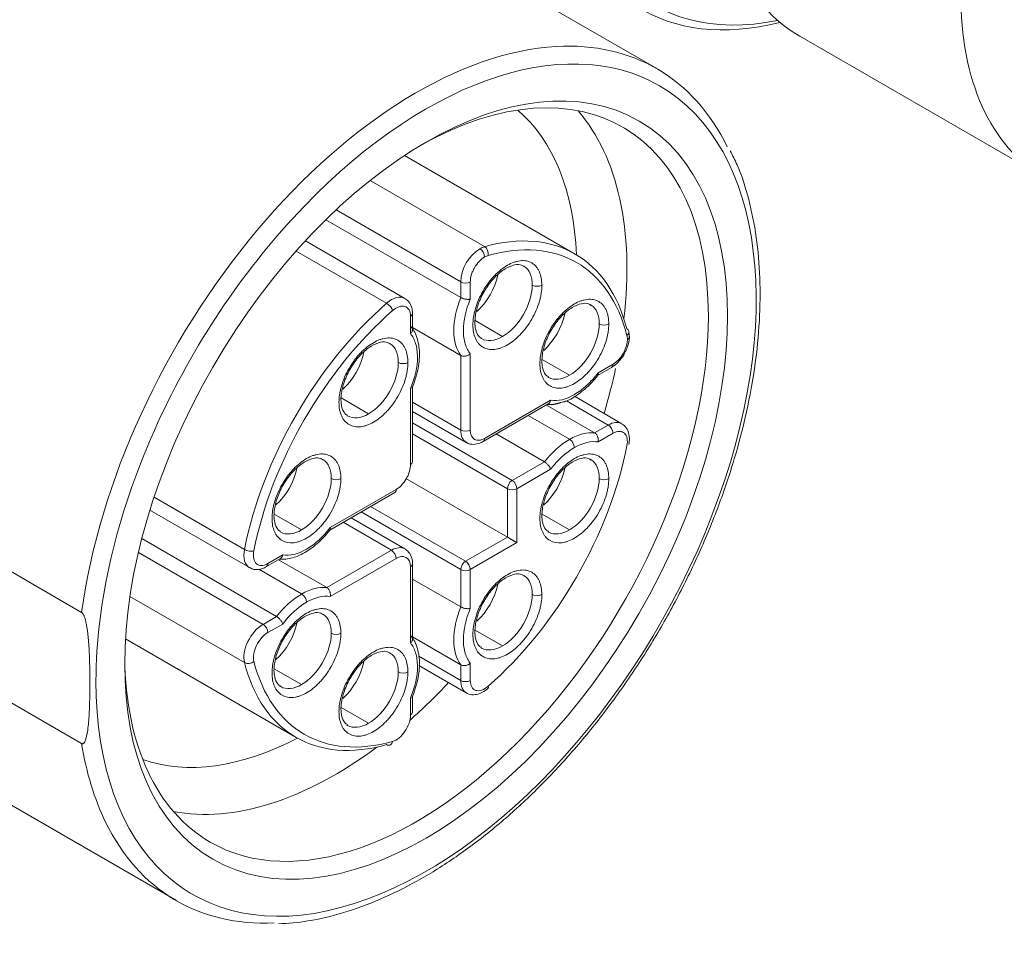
# Model space of a CAD drawing. Header units: millimetres. Extents: x 0 to 837, y 0 to 589.
# Tile 11 of 166: x 148 to 163, y 25 to 39. Entities that reach past the tile are written whole.
import ezdxf

# ---------------------------------------------------------------- set-up
doc = ezdxf.new("R2010")
doc.units = ezdxf.units.MM
doc.layers.add('1', color=7, linetype='Continuous', true_color=0xffffff)

msp = doc.modelspace()

# ---------------------------------------------------------------- linework, layer by layer
at = {"layer": '1', "color": 27, "linetype": 'Continuous', "lineweight": 18}
for p, q in [((157.445, 37.901), (148.03, 43.337)), ((159.559, 38.379), (163.165, 36.297)), ((148.945, 29.864), (139.484, 35.326)), ((139.484, 33.387), (148.945, 27.925)), ((140.93, 31.039), (150.345, 25.604))]:
    msp.add_line(p, q, dxfattribs=at)
at = {"layer": '1', "color": 163, "linetype": 'Continuous', "lineweight": 18}
for p, q in [((156.24, 35.161), (153.717, 36.618)), ((154.549, 34.518), (152.556, 35.668)), ((153.723, 34.504), (152.252, 35.354)), ((153.835, 34.041), (153.835, 34.28)), ((153.835, 34.073), (154.549, 33.662)), ((156.572, 33.366), (156.779, 33.486)), ((153.835, 32.089), (153.835, 33.199)), ((156.929, 32.653), (156.228, 33.058)), ((154.881, 32.39), (155.843, 32.945)), ((156.528, 32.517), (155.815, 32.929)), ((153.835, 32.835), (154.631, 32.376)), ((155.073, 32.501), (155.787, 32.089)), ((153.738, 31.843), (155.238, 30.977)), ((152.612, 31.08), (153.573, 31.635)), ((149.954, 31.375), (151.426, 30.525)), ((153.723, 30.803), (152.927, 31.262)), ((149.834, 30.954), (151.827, 29.803)), ((151.676, 30.54), (151.883, 30.659)), ((152.568, 30.231), (151.855, 30.643)), ((153.835, 29.469), (153.835, 30.579)), ((154.549, 29.945), (153.835, 30.357)), ((149.592, 29.473), (152.115, 28.017)), ((153.835, 29.501), (154.549, 29.089)), ((153.931, 29.079), (154.631, 28.674)), ((153.835, 28.388), (153.835, 28.627))]:
    msp.add_line(p, q, dxfattribs=at)
at = {"layer": '1', "color": 163, "linetype": 'Continuous', "lineweight": 13}
for p, q in [((153.208, 36.247), (154.902, 35.27)), ((152.707, 35.813), (154.549, 34.75)), ((153.453, 34.433), (152.117, 35.205)), ((154.549, 34.75), (154.549, 34.518)), ((154.69, 34.75), (154.69, 34.494)), ((153.806, 33.984), (153.806, 34.239)), ((154.76, 34.176), (155.167, 33.941)), ((154.549, 33.662), (154.549, 32.559)), ((154.69, 33.685), (154.69, 32.559)), ((155.75, 33.604), (156.157, 33.369)), ((156.579, 33.404), (156.8, 33.532)), ((153.806, 32.048), (153.806, 33.174)), ((152.78, 33.033), (153.187, 32.797)), ((154.549, 32.559), (153.835, 32.97)), ((154.902, 32.436), (155.877, 32.999)), ((156.11, 32.991), (156.729, 32.633)), ((155.547, 32.774), (156.157, 32.422)), ((155.309, 31.814), (153.835, 32.664)), ((156.729, 32.633), (156.528, 32.517)), ((153.835, 32.501), (155.238, 31.691)), ((156.8, 32.511), (156.579, 32.383)), ((155.787, 32.089), (155.309, 31.814)), ((155.877, 31.979), (155.379, 31.691)), ((152.619, 31.118), (153.594, 31.681)), ((155.238, 31.691), (155.238, 30.977)), ((155.379, 31.691), (155.379, 30.895)), ((150.016, 31.566), (151.352, 30.794)), ((151.79, 31.318), (152.197, 31.083)), ((153.075, 31.348), (154.549, 30.497)), ((154.619, 30.619), (153.217, 31.429)), ((155.75, 31.318), (156.157, 31.083)), ((152.81, 31.195), (153.523, 30.783)), ((155.238, 30.977), (154.619, 30.619)), ((155.379, 30.895), (154.69, 30.497)), ((151.626, 29.687), (149.784, 30.751)), ((151.697, 30.585), (151.918, 30.713)), ((153.523, 30.783), (152.568, 30.231)), ((153.594, 30.66), (152.619, 30.097)), ((151.565, 30.501), (152.197, 30.136)), ((153.806, 29.412), (153.806, 30.538)), ((154.549, 30.497), (154.549, 29.945)), ((154.69, 30.497), (154.69, 29.922)), ((151.352, 29.121), (149.659, 30.099)), ((151.827, 29.803), (151.626, 29.687)), ((151.918, 29.692), (151.697, 29.565)), ((154.76, 29.603), (155.167, 29.368)), ((154.549, 28.857), (153.928, 29.216)), ((154.69, 29.112), (154.69, 28.857)), ((151.79, 29.032), (152.197, 28.797)), ((154.549, 29.089), (154.549, 28.857)), ((153.806, 28.347), (153.806, 28.602)), ((152.78, 28.46), (153.187, 28.225))]:
    msp.add_line(p, q, dxfattribs=at)
at = {"layer": '1', "color": 27, "linetype": 'Continuous', "lineweight": 13}
for centre, major_axis, ratio, start_param, end_param in [((160.753, 44.528), (3.385, 5.667), 0.567188, 2.364225, 3.620764), ((154.036, 31.671), (3.45, 5.976), 0.57735, 0, 1.202445), ((153.895, 31.752), (-3.55, -6.149), 0.57735, 3.502594, 5.329753), ((154.036, 31.671), (3.45, 5.976), 0.57735, 2.356194, 6.283185), ((154.036, 31.671), (3.45, 5.976), 0.57735, 1.752223, 2.356194), ((153.895, 31.752), (-3.55, -6.149), 0.57735, 5.665821, 5.912348)]:
    msp.add_ellipse(centre, major_axis=major_axis, ratio=ratio, start_param=start_param, end_param=end_param, dxfattribs=at)
at = {"layer": '1', "color": 27, "linetype": 'Continuous', "lineweight": 18}
for centre, major_axis, ratio, start_param, end_param in [((162.521, 43.51), (2.962, 5.131), 0.57735, 2.356194, 3.141593), ((160.647, 44.592), (3.46, 5.796), 0.567415, 2.598084, 3.659218), ((166.127, 41.428), (-2.962, -5.131), 0.57735, 5.497787, 6.283185), ((153.895, 31.752), (-3.55, -6.149), 0.57735, 2.771378, 3.502594), ((153.895, 31.752), (-3.05, -5.283), 0.57735, 2.356194, 3.910792), ((152.321, 32.661), (2.788, 4.828), 0.57735, 5.545304, 6.175488), ((152.692, 32.446), (-3.05, -5.283), 0.57735, 2.213056, 2.943181), ((154.036, 31.671), (3.45, 5.976), 0.57735, 1.202445, 1.752223), ((153.895, 31.752), (-3.05, -5.283), 0.57735, 0, 2.356194), ((152.692, 32.446), (-3.05, -5.283), 0.57735, 1.957016, 2.076985), ((153.895, 31.752), (-3.05, -5.283), 0.57735, 5.513986, 6.283185), ((152.692, 32.446), (-3.05, -5.283), 0.57735, 1.043794, 1.184675), ((152.321, 32.661), (2.788, 4.828), 0.57735, 3.24929, 3.879474), ((152.692, 32.446), (-3.05, -5.283), 0.57735, 0.198411, 0.928635), ((153.895, 31.752), (-3.55, -6.149), 0.57735, 5.912348, 6.635573)]:
    msp.add_ellipse(centre, major_axis=major_axis, ratio=ratio, start_param=start_param, end_param=end_param, dxfattribs=at)
msp.add_ellipse((154.036, 31.671), major_axis=(-3.15, -5.456), ratio=0.57735, dxfattribs=at)
at = {"layer": '1', "color": 163, "linetype": 'Continuous', "lineweight": 18}
for centre, major_axis, ratio, start_param, end_param in [((154.177, 31.589), (-2.062, -3.572), 0.57735, 2.607142, 3.676043), ((155.167, 34.447), (-0.31, -0.537), 0.57735, 3.106471, 3.141593), ((154.672, 34.733), (0.31, 0.537), 0.57735, 4.188136, 5.241846), ((156.157, 33.875), (-0.31, -0.537), 0.57735, 3.106471, 3.141593), ((154.248, 31.548), (-2.013, -3.486), 0.57735, 4.177939, 5.246839), ((155.662, 34.161), (0.31, 0.537), 0.57735, 4.188136, 5.241846), ((156.934, 33.997), (-0.0969, -0.0247), 0.702635, 3.140673, 3.76585), ((155.167, 34.447), (-0.31, -0.537), 0.57735, 6.248063, 6.283185), ((153.187, 33.304), (-0.31, -0.537), 0.57735, 3.106471, 3.141593), ((152.692, 33.589), (0.31, 0.537), 0.57735, 4.188136, 5.241846), ((156.157, 33.875), (-0.31, -0.537), 0.57735, 6.248063, 6.283185), ((153.187, 33.304), (-0.31, -0.537), 0.57735, 6.248063, 6.283185), ((154.248, 31.548), (-2.012, -3.486), 0.57735, 1.036346, 2.105247), ((152.197, 31.589), (-0.31, -0.537), 0.57735, 3.106471, 3.141593), ((153.735, 32.089), (-0.1, 0), 0.57735, 2.356194, 3.141593), ((156.157, 31.589), (-0.31, -0.537), 0.57735, 3.106471, 3.141593), ((151.703, 31.875), (0.31, 0.537), 0.57735, 4.188136, 5.241846), ((155.662, 31.875), (0.31, 0.537), 0.57735, 4.188136, 5.241846), ((153.523, 31.722), (-0.05, 0.0866), 0.57735, 3.141593, 3.926991), ((152.197, 31.589), (-0.31, -0.537), 0.57735, 6.248063, 6.283185), ((156.157, 31.589), (-0.31, -0.537), 0.57735, 6.248063, 6.283185), ((151.626, 30.626), (0.05, -0.0866), 0.57735, 0, 0.785398), ((154.672, 30.16), (0.31, 0.537), 0.57735, 4.188136, 5.241846), ((155.167, 29.874), (-0.31, -0.537), 0.57735, 3.106471, 3.141593), ((152.197, 29.303), (-0.31, -0.537), 0.57735, 3.106471, 3.141593), ((151.703, 29.589), (0.31, 0.537), 0.57735, 4.188136, 5.241846), ((153.187, 28.731), (-0.31, -0.537), 0.57735, 3.106471, 3.141593), ((155.167, 29.874), (-0.31, -0.537), 0.57735, 6.248063, 6.283185), ((154.177, 31.589), (-2.062, -3.572), 0.57735, 5.748735, 6.817636), ((152.692, 29.017), (0.31, 0.537), 0.57735, 4.188136, 5.241846), ((152.197, 29.303), (-0.31, -0.537), 0.57735, 6.248063, 6.283185), ((154.884, 28.814), (-0.0658, 0.0753), 0.415897, 3.141217, 3.829422), ((153.735, 28.388), (0.1, 0), 0.57735, 5.497787, 6.283185), ((153.187, 28.731), (-0.31, -0.537), 0.57735, 6.248063, 6.283185), ((153.471, 27.998), (0.0271, -0.0963), 0.702635, 5.658928, 7.229725)]:
    msp.add_ellipse(centre, major_axis=major_axis, ratio=ratio, start_param=start_param, end_param=end_param, dxfattribs=at)
at = {"layer": '1', "color": 163, "linetype": 'Continuous', "lineweight": 13}
for centre, major_axis, ratio, start_param, end_param in [((154.248, 31.548), (-2.013, -3.486), 0.57735, 2.607142, 3.676043), ((154.831, 34.913), (-0.2, -0.346), 0.57735, 3.926991, 5.497787), ((154.831, 34.913), (-0.2, -0.346), 0.57735, 3.676043, 3.926991), ((154.831, 35.158), (0.05, -0.0866), 0.57735, 0.785398, 2.356194), ((154.884, 35.181), (-0.0271, 0.0963), 0.702635, 4.088132, 5.658928), ((155.167, 34.447), (-0.31, -0.537), 0.57735, 2.356194, 3.106471), ((154.619, 34.79), (-0.1, 0), 0.57735, 0.785398, 2.356194), ((155.167, 34.447), (-0.31, -0.537), 0.57735, 0.785398, 2.356194), ((155.676, 34.741), (0.1, 0), 0.57735, 3.926991, 5.497787), ((153.523, 34.158), (-0.2, -0.346), 0.57735, 3.127703, 4.177939), ((155.167, 34.447), (0.51, 0.883), 0.57735, 1.816456, 2.895933), ((154.177, 31.589), (-2.062, -3.572), 0.57735, 4.177939, 5.246839), ((153.471, 34.364), (0.0658, -0.0753), 0.415897, 0.687829, 2.258625), ((153.594, 34.117), (-0.15, -0.26), 0.57735, 2.356194, 4.177939), ((156.157, 33.875), (-0.31, -0.537), 0.57735, 2.356194, 3.106471), ((153.735, 34.28), (-0.1, 0), 0.57735, 2.356194, 3.141789), ((156.157, 33.875), (-0.31, -0.537), 0.57735, 0.785398, 2.356194), ((156.666, 34.169), (0.1, 0), 0.57735, 3.926991, 5.497787), ((155.167, 34.447), (-0.31, -0.537), 0.57735, 0, 0.785398), ((156.934, 33.997), (-0.0969, -0.0247), 0.702635, 2.195053, 3.140673), ((156.8, 33.777), (-0.15, -0.26), 0.57735, 2.356194, 2.607142), ((156.941, 33.94), (-0.1, 0), 0.57735, 2.356194, 3.128486), ((153.187, 33.304), (-0.31, -0.537), 0.57735, 2.356194, 3.106471), ((156.8, 33.777), (-0.15, -0.26), 0.57735, 0.785398, 2.356194), ((153.187, 33.304), (-0.31, -0.537), 0.57735, 0.785398, 2.356194), ((153.697, 33.598), (0.1, 0), 0.57735, 3.926991, 5.497787), ((156.729, 33.572), (-0.05, 0.0866), 0.57735, 3.141593, 3.926991), ((156.157, 33.875), (-0.31, -0.537), 0.57735, 0, 0.785398), ((153.187, 33.304), (-0.31, -0.537), 0.57735, 0, 0.785398), ((156.729, 32.307), (-0.2, -0.346), 0.57735, 3.154258, 3.926991), ((156.729, 32.552), (-0.05, 0.0866), 0.57735, 3.926991, 5.497787), ((154.831, 32.722), (-0.2, -0.346), 0.57735, 5.497787, 6.28991), ((154.619, 32.599), (0.1, 0), 0.57735, 3.926991, 5.497787), ((156.157, 31.589), (0.51, 0.883), 0.57735, 0.24566, 0.785398), ((154.831, 32.477), (-0.05, 0.0866), 0.57735, 3.141396, 3.926991), ((156.157, 31.589), (0.51, 0.883), 0.57735, 0.785398, 1.325137), ((156.157, 32.34), (0.05, -0.0866), 0.57735, 0.785398, 2.356194), ((152.197, 31.589), (-0.31, -0.537), 0.57735, 2.356194, 3.106471), ((156.157, 31.589), (-0.31, -0.537), 0.57735, 2.356194, 3.106471), ((152.197, 31.589), (-0.31, -0.537), 0.57735, 0.785398, 2.356194), ((152.707, 31.883), (0.1, 0), 0.57735, 3.926991, 5.497787), ((155.309, 31.732), (-0.05, -0.0866), 0.57735, 3.926991, 5.497787), ((155.309, 31.732), (-0.05, 0.0866), 0.57735, 3.926991, 5.497787), ((156.157, 31.589), (-0.31, -0.537), 0.57735, 0.785398, 2.356194), ((156.666, 31.883), (0.1, 0), 0.57735, 3.926991, 5.497787), ((155.309, 31.732), (0.1, 0), 0.57735, 3.926991, 5.497787), ((152.197, 31.589), (-0.31, -0.537), 0.57735, 0, 0.785398), ((156.157, 31.589), (-0.31, -0.537), 0.57735, 0, 0.785398), ((151.626, 30.871), (-0.2, -0.346), 0.57735, 5.246839, 6.295851), ((151.42, 30.813), (-0.0981, 0.0193), 0.415897, 0.882967, 2.453764), ((153.523, 30.456), (-0.2, -0.346), 0.57735, 3.148318, 3.926991), ((153.523, 30.701), (0.05, -0.0866), 0.57735, 0.785398, 2.356194), ((153.735, 30.579), (-0.1, 0), 0.57735, 2.356194, 3.141789), ((154.619, 30.538), (-0.05, -0.0866), 0.57735, 3.926991, 5.497787), ((154.619, 30.538), (-0.05, 0.0866), 0.57735, 3.926991, 5.497787), ((154.619, 30.538), (0.1, 0), 0.57735, 3.926991, 5.497787), ((155.167, 29.874), (-0.31, -0.537), 0.57735, 2.356194, 3.106471), ((152.197, 29.303), (-0.51, -0.883), 0.57735, 3.926991, 4.466729), ((152.197, 29.303), (-0.51, -0.883), 0.57735, 3.387252, 3.926991), ((152.197, 30.054), (0.05, -0.0866), 0.57735, 0.785398, 2.356194), ((155.167, 29.874), (-0.31, -0.537), 0.57735, 0.785398, 2.356194), ((155.676, 30.168), (0.1, 0), 0.57735, 3.926991, 5.497787), ((155.167, 29.874), (0.51, 0.883), 0.57735, 1.816456, 2.895933), ((152.197, 29.303), (-0.31, -0.537), 0.57735, 2.356194, 3.106471), ((151.626, 29.361), (-0.2, -0.346), 0.57735, 3.926991, 5.748735), ((151.697, 29.32), (-0.15, -0.26), 0.57735, 3.926991, 5.748735), ((151.626, 29.606), (0.05, -0.0866), 0.57735, 0.785398, 2.356194), ((152.197, 29.303), (-0.31, -0.537), 0.57735, 0.785398, 2.356194), ((152.707, 29.597), (0.1, 0), 0.57735, 3.926991, 5.497787), ((153.187, 28.731), (-0.31, -0.537), 0.57735, 2.356194, 3.106471), ((155.167, 29.874), (-0.31, -0.537), 0.57735, 0, 0.785398), ((151.42, 29.181), (0.0969, 0.0247), 0.702635, 3.76585, 5.336646), ((154.248, 31.548), (-2.012, -3.486), 0.57735, 5.748735, 6.817636), ((153.187, 28.731), (-0.31, -0.537), 0.57735, 0.785398, 2.356194), ((153.697, 29.025), (0.1, 0), 0.57735, 3.926991, 5.497787), ((154.831, 29.02), (-0.2, -0.346), 0.57735, 5.497787, 6.28991), ((154.619, 28.898), (0.1, 0), 0.57735, 3.926991, 5.497787), ((154.902, 28.98), (-0.15, -0.26), 0.57735, 5.497787, 7.319531), ((152.197, 29.303), (-0.31, -0.537), 0.57735, 0, 0.785398), ((153.187, 28.731), (-0.31, -0.537), 0.57735, 0, 0.785398)]:
    msp.add_ellipse(centre, major_axis=major_axis, ratio=ratio, start_param=start_param, end_param=end_param, dxfattribs=at)
at = {"layer": '1', "color": 27, "linetype": 'Continuous', "lineweight": 18}
for points, knots in [([(151.855, 25.261), (151.998, 25.265), (152.313, 25.295), (152.816, 25.415), (153.355, 25.612), (153.901, 25.881), (154.446, 26.218), (154.985, 26.62), (155.511, 27.08), (156.018, 27.595), (156.5, 28.156), (156.953, 28.759), (157.37, 29.396), (157.748, 30.06), (158.081, 30.743), (158.367, 31.438), (158.601, 32.137), (158.782, 32.831), (158.906, 33.513), (158.972, 34.177), (158.979, 34.812), (158.927, 35.415), (158.813, 35.973), (158.679, 36.398), (158.568, 36.618), (158.531, 36.684)], [0, 0, 0, 0, 0.037991, 0.082474, 0.127191, 0.172042, 0.216947, 0.261851, 0.306731, 0.351583, 0.396409, 0.441214, 0.486007, 0.530795, 0.575587, 0.620388, 0.665209, 0.710056, 0.754939, 0.799864, 0.844833, 0.88984, 0.934856, 0.979816, 1, 1, 1, 1]), ([(148.945, 27.925), (148.947, 27.924), (148.949, 27.923), (148.954, 27.922), (148.956, 27.922), (148.962, 27.922), (148.966, 27.923), (148.972, 27.927), (148.975, 27.93), (148.98, 27.936), (148.982, 27.939), (148.989, 27.949), (148.993, 27.956), (148.999, 27.972), (149.002, 27.98), (149.011, 28.005), (149.015, 28.023), (149.023, 28.059), (149.027, 28.078), (149.036, 28.134), (149.041, 28.173), (149.049, 28.251), (149.052, 28.291), (149.059, 28.412), (149.062, 28.493), (149.066, 28.658), (149.068, 28.823), (149.066, 28.991), (149.062, 29.16), (149.059, 29.245), (149.052, 29.374), (149.049, 29.417), (149.043, 29.483), (149.041, 29.505), (149.036, 29.549), (149.033, 29.572), (149.027, 29.617), (149.023, 29.64), (149.015, 29.685), (149.011, 29.708), (149.002, 29.743), (148.999, 29.755), (148.992, 29.778), (148.989, 29.79), (148.982, 29.808), (148.98, 29.813), (148.975, 29.825), (148.972, 29.831), (148.965, 29.842), (148.962, 29.848), (148.956, 29.855), (148.954, 29.857), (148.949, 29.861), (148.947, 29.863), (148.945, 29.864)], [0, 0, 0, 0, 0.003906, 0.003906, 0.007812, 0.007812, 0.015625, 0.015625, 0.023437, 0.023437, 0.03125, 0.03125, 0.046875, 0.046875, 0.0625, 0.0625, 0.09375, 0.09375, 0.125, 0.125, 0.1875, 0.1875, 0.25, 0.25, 0.375, 0.375, 0.5, 0.625, 0.625, 0.75, 0.75, 0.8125, 0.8125, 0.84375, 0.84375, 0.875, 0.875, 0.90625, 0.90625, 0.9375, 0.9375, 0.953125, 0.953125, 0.96875, 0.96875, 0.976563, 0.976563, 0.984375, 0.984375, 0.992188, 0.992188, 0.996094, 0.996094, 1, 1, 1, 1])]:
    msp.add_open_spline(points, degree=3, knots=knots, dxfattribs=at)
at = {"layer": '1', "color": 163, "linetype": 'Continuous', "lineweight": 13}
for points, knots in [([(154.902, 35.117), (154.844, 35.083), (154.793, 35.029), (154.742, 34.941), (154.728, 34.914), (154.718, 34.886), (154.711, 34.867), (154.707, 34.857), (154.695, 34.814), (154.69, 34.781), (154.69, 34.75)], [0, 0, 0, 0, 0.5, 0.5, 0.625, 0.6875, 0.6875, 0.75, 0.75, 1, 1, 1, 1]), ([(154.729, 34.112), (154.729, 34.149), (154.733, 34.207), (154.745, 34.267), (154.753, 34.308), (154.758, 34.327), (154.79, 34.439), (154.829, 34.528), (154.903, 34.657), (154.943, 34.718), (154.988, 34.774), (155.018, 34.81), (155.036, 34.829), (155.111, 34.906), (155.174, 34.957), (155.27, 35.012), (155.318, 35.035), (155.364, 35.049), (155.395, 35.056), (155.409, 35.059), (155.491, 35.069), (155.548, 35.058), (155.623, 35.015), (155.656, 34.988), (155.682, 34.951), (155.698, 34.925), (155.705, 34.91), (155.735, 34.84), (155.747, 34.775), (155.747, 34.7)], [0, 0, 0, 0, 0.0625, 0.09375, 0.09375, 0.125, 0.125, 0.25, 0.25, 0.3125, 0.34375, 0.34375, 0.375, 0.375, 0.5, 0.5, 0.5625, 0.59375, 0.59375, 0.625, 0.625, 0.75, 0.75, 0.8125, 0.84375, 0.84375, 0.875, 0.875, 1, 1, 1, 1]), ([(155.747, 34.7), (155.747, 34.663), (155.743, 34.605), (155.732, 34.545), (155.723, 34.504), (155.718, 34.485), (155.686, 34.373), (155.648, 34.284), (155.573, 34.155), (155.533, 34.094), (155.488, 34.038), (155.458, 34.002), (155.44, 33.983), (155.365, 33.905), (155.303, 33.855), (155.206, 33.799), (155.158, 33.777), (155.112, 33.763), (155.081, 33.756), (155.067, 33.753), (154.985, 33.743), (154.928, 33.754), (154.853, 33.797), (154.82, 33.824), (154.794, 33.861), (154.778, 33.887), (154.771, 33.902), (154.741, 33.972), (154.729, 34.037), (154.729, 34.112)], [0, 0, 0, 0, 0.0625, 0.09375, 0.09375, 0.125, 0.125, 0.25, 0.25, 0.3125, 0.34375, 0.34375, 0.375, 0.375, 0.5, 0.5, 0.5625, 0.59375, 0.59375, 0.625, 0.625, 0.75, 0.75, 0.8125, 0.84375, 0.84375, 0.875, 0.875, 1, 1, 1, 1]), ([(154.69, 34.494), (154.622, 34.332), (154.588, 34.176), (154.587, 33.994), (154.59, 33.959), (154.599, 33.893), (154.606, 33.86), (154.632, 33.774), (154.657, 33.725), (154.69, 33.685)], [0, 0, 0, 0, 0.5, 0.5, 0.625, 0.625, 0.75, 0.75, 1, 1, 1, 1]), ([(155.719, 33.54), (155.719, 33.578), (155.723, 33.635), (155.735, 33.695), (155.743, 33.736), (155.748, 33.755), (155.78, 33.868), (155.818, 33.956), (155.893, 34.085), (155.933, 34.146), (155.978, 34.202), (156.008, 34.238), (156.026, 34.257), (156.101, 34.335), (156.163, 34.385), (156.26, 34.441), (156.308, 34.463), (156.354, 34.477), (156.385, 34.485), (156.399, 34.487), (156.481, 34.497), (156.538, 34.486), (156.613, 34.444), (156.646, 34.416), (156.672, 34.38), (156.688, 34.353), (156.695, 34.338), (156.725, 34.269), (156.737, 34.203), (156.737, 34.128)], [0, 0, 0, 0, 0.0625, 0.09375, 0.09375, 0.125, 0.125, 0.25, 0.25, 0.3125, 0.34375, 0.34375, 0.375, 0.375, 0.5, 0.5, 0.5625, 0.59375, 0.59375, 0.625, 0.625, 0.75, 0.75, 0.8125, 0.84375, 0.84375, 0.875, 0.875, 1, 1, 1, 1]), ([(156.737, 34.128), (156.737, 34.091), (156.733, 34.033), (156.721, 33.973), (156.713, 33.933), (156.708, 33.914), (156.676, 33.801), (156.637, 33.712), (156.563, 33.584), (156.523, 33.523), (156.478, 33.467), (156.448, 33.431), (156.43, 33.412), (156.355, 33.334), (156.292, 33.284), (156.196, 33.228), (156.148, 33.206), (156.102, 33.192), (156.071, 33.184), (156.057, 33.182), (155.975, 33.172), (155.918, 33.182), (155.843, 33.225), (155.81, 33.253), (155.784, 33.289), (155.768, 33.315), (155.761, 33.331), (155.731, 33.4), (155.719, 33.466), (155.719, 33.54)], [0, 0, 0, 0, 0.0625, 0.09375, 0.09375, 0.125, 0.125, 0.25, 0.25, 0.3125, 0.34375, 0.34375, 0.375, 0.375, 0.5, 0.5, 0.5625, 0.59375, 0.59375, 0.625, 0.625, 0.75, 0.75, 0.8125, 0.84375, 0.84375, 0.875, 0.875, 1, 1, 1, 1]), ([(152.749, 32.969), (152.749, 33.006), (152.753, 33.064), (152.765, 33.124), (152.774, 33.165), (152.778, 33.183), (152.811, 33.296), (152.849, 33.385), (152.923, 33.514), (152.963, 33.575), (153.008, 33.631), (153.038, 33.667), (153.056, 33.686), (153.131, 33.763), (153.194, 33.813), (153.29, 33.869), (153.338, 33.892), (153.384, 33.906), (153.415, 33.913), (153.429, 33.916), (153.511, 33.926), (153.569, 33.915), (153.643, 33.872), (153.676, 33.845), (153.702, 33.808), (153.718, 33.782), (153.726, 33.766), (153.755, 33.697), (153.767, 33.632), (153.767, 33.557)], [0, 0, 0, 0, 0.0625, 0.09375, 0.09375, 0.125, 0.125, 0.25, 0.25, 0.3125, 0.34375, 0.34375, 0.375, 0.375, 0.5, 0.5, 0.5625, 0.59375, 0.59375, 0.625, 0.625, 0.75, 0.75, 0.8125, 0.84375, 0.84375, 0.875, 0.875, 1, 1, 1, 1]), ([(153.806, 33.174), (153.874, 33.337), (153.909, 33.493), (153.909, 33.675), (153.906, 33.71), (153.897, 33.776), (153.89, 33.809), (153.864, 33.895), (153.839, 33.944), (153.806, 33.984)], [0, 0, 0, 0, 0.5, 0.5, 0.625, 0.625, 0.75, 0.75, 1, 1, 1, 1]), ([(153.767, 33.557), (153.767, 33.519), (153.763, 33.462), (153.752, 33.402), (153.743, 33.361), (153.738, 33.342), (153.706, 33.23), (153.668, 33.141), (153.593, 33.012), (153.553, 32.951), (153.509, 32.895), (153.478, 32.859), (153.461, 32.84), (153.386, 32.762), (153.323, 32.712), (153.226, 32.656), (153.178, 32.634), (153.132, 32.62), (153.101, 32.613), (153.087, 32.61), (153.006, 32.6), (152.948, 32.611), (152.873, 32.654), (152.841, 32.681), (152.814, 32.717), (152.799, 32.744), (152.791, 32.759), (152.761, 32.829), (152.749, 32.894), (152.749, 32.969)], [0, 0, 0, 0, 0.0625, 0.09375, 0.09375, 0.125, 0.125, 0.25, 0.25, 0.3125, 0.34375, 0.34375, 0.375, 0.375, 0.5, 0.5, 0.5625, 0.59375, 0.59375, 0.625, 0.625, 0.75, 0.75, 0.8125, 0.84375, 0.84375, 0.875, 0.875, 1, 1, 1, 1]), ([(155.877, 32.999), (155.984, 32.982), (156.102, 33.01), (156.26, 33.101), (156.291, 33.122), (156.353, 33.168), (156.385, 33.195), (156.472, 33.276), (156.527, 33.336), (156.579, 33.404)], [0, 0, 0, 0, 0.5, 0.5, 0.625, 0.625, 0.75, 0.75, 1, 1, 1, 1]), ([(154.69, 32.559), (154.69, 32.491), (154.712, 32.445), (154.762, 32.415), (154.779, 32.409), (154.797, 32.407), (154.81, 32.407), (154.818, 32.408), (154.849, 32.411), (154.875, 32.42), (154.902, 32.436)], [0, 0, 0, 0, 0.5, 0.5, 0.625, 0.6875, 0.6875, 0.75, 0.75, 1, 1, 1, 1]), ([(157.005, 32.324), (157.013, 32.365), (157.014, 32.403), (157.001, 32.468), (156.987, 32.495), (156.948, 32.531), (156.922, 32.54), (156.864, 32.54), (156.833, 32.53), (156.8, 32.511)], [0, 0, 0, 0, 0.25, 0.25, 0.5, 0.5, 0.75, 0.75, 1, 1, 1, 1]), ([(151.759, 31.254), (151.759, 31.292), (151.764, 31.349), (151.775, 31.409), (151.784, 31.45), (151.788, 31.469), (151.821, 31.581), (151.859, 31.67), (151.933, 31.799), (151.973, 31.86), (152.018, 31.916), (152.049, 31.952), (152.066, 31.971), (152.141, 32.049), (152.204, 32.099), (152.3, 32.155), (152.348, 32.177), (152.395, 32.191), (152.425, 32.198), (152.439, 32.201), (152.521, 32.211), (152.579, 32.2), (152.653, 32.157), (152.686, 32.13), (152.712, 32.094), (152.728, 32.067), (152.736, 32.052), (152.765, 31.982), (152.777, 31.917), (152.777, 31.842)], [0, 0, 0, 0, 0.0625, 0.09375, 0.09375, 0.125, 0.125, 0.25, 0.25, 0.3125, 0.34375, 0.34375, 0.375, 0.375, 0.5, 0.5, 0.5625, 0.59375, 0.59375, 0.625, 0.625, 0.75, 0.75, 0.8125, 0.84375, 0.84375, 0.875, 0.875, 1, 1, 1, 1]), ([(155.719, 31.254), (155.719, 31.292), (155.723, 31.349), (155.735, 31.409), (155.743, 31.45), (155.748, 31.469), (155.78, 31.581), (155.818, 31.67), (155.893, 31.799), (155.933, 31.86), (155.978, 31.916), (156.008, 31.952), (156.026, 31.971), (156.101, 32.049), (156.163, 32.099), (156.26, 32.155), (156.308, 32.177), (156.354, 32.191), (156.385, 32.198), (156.399, 32.201), (156.481, 32.211), (156.538, 32.2), (156.613, 32.157), (156.646, 32.13), (156.672, 32.094), (156.688, 32.067), (156.695, 32.052), (156.725, 31.982), (156.737, 31.917), (156.737, 31.842)], [0, 0, 0, 0, 0.0625, 0.09375, 0.09375, 0.125, 0.125, 0.25, 0.25, 0.3125, 0.34375, 0.34375, 0.375, 0.375, 0.5, 0.5, 0.5625, 0.59375, 0.59375, 0.625, 0.625, 0.75, 0.75, 0.8125, 0.84375, 0.84375, 0.875, 0.875, 1, 1, 1, 1]), ([(152.777, 31.842), (152.777, 31.805), (152.773, 31.747), (152.762, 31.687), (152.753, 31.647), (152.748, 31.628), (152.716, 31.515), (152.678, 31.426), (152.603, 31.297), (152.563, 31.236), (152.519, 31.181), (152.488, 31.144), (152.471, 31.125), (152.396, 31.048), (152.333, 30.998), (152.236, 30.942), (152.188, 30.919), (152.142, 30.905), (152.111, 30.898), (152.097, 30.895), (152.016, 30.886), (151.958, 30.896), (151.883, 30.939), (151.851, 30.966), (151.825, 31.003), (151.809, 31.029), (151.801, 31.045), (151.771, 31.114), (151.759, 31.179), (151.759, 31.254)], [0, 0, 0, 0, 0.0625, 0.09375, 0.09375, 0.125, 0.125, 0.25, 0.25, 0.3125, 0.34375, 0.34375, 0.375, 0.375, 0.5, 0.5, 0.5625, 0.59375, 0.59375, 0.625, 0.625, 0.75, 0.75, 0.8125, 0.84375, 0.84375, 0.875, 0.875, 1, 1, 1, 1]), ([(156.737, 31.842), (156.737, 31.805), (156.733, 31.747), (156.721, 31.687), (156.713, 31.647), (156.708, 31.628), (156.676, 31.515), (156.637, 31.426), (156.563, 31.297), (156.523, 31.236), (156.478, 31.181), (156.448, 31.144), (156.43, 31.125), (156.355, 31.048), (156.292, 30.998), (156.196, 30.942), (156.148, 30.919), (156.102, 30.905), (156.071, 30.898), (156.057, 30.895), (155.975, 30.886), (155.918, 30.896), (155.843, 30.939), (155.81, 30.966), (155.784, 31.003), (155.768, 31.029), (155.761, 31.045), (155.731, 31.114), (155.719, 31.179), (155.719, 31.254)], [0, 0, 0, 0, 0.0625, 0.09375, 0.09375, 0.125, 0.125, 0.25, 0.25, 0.3125, 0.34375, 0.34375, 0.375, 0.375, 0.5, 0.5, 0.5625, 0.59375, 0.59375, 0.625, 0.625, 0.75, 0.75, 0.8125, 0.84375, 0.84375, 0.875, 0.875, 1, 1, 1, 1]), ([(151.918, 30.713), (152.024, 30.696), (152.142, 30.724), (152.3, 30.815), (152.331, 30.836), (152.393, 30.882), (152.425, 30.909), (152.513, 30.99), (152.567, 31.05), (152.619, 31.118)], [0, 0, 0, 0, 0.5, 0.5, 0.625, 0.625, 0.75, 0.75, 1, 1, 1, 1]), ([(151.491, 30.773), (151.483, 30.732), (151.483, 30.693), (151.495, 30.628), (151.51, 30.602), (151.549, 30.565), (151.574, 30.556), (151.632, 30.557), (151.663, 30.566), (151.697, 30.585)], [0, 0, 0, 0, 0.25, 0.25, 0.5, 0.5, 0.75, 0.75, 1, 1, 1, 1]), ([(153.806, 30.538), (153.806, 30.605), (153.784, 30.651), (153.734, 30.681), (153.717, 30.687), (153.699, 30.689), (153.686, 30.689), (153.678, 30.689), (153.647, 30.685), (153.621, 30.676), (153.594, 30.66)], [0, 0, 0, 0, 0.5, 0.5, 0.625, 0.6875, 0.6875, 0.75, 0.75, 1, 1, 1, 1]), ([(154.729, 29.54), (154.729, 29.577), (154.733, 29.635), (154.745, 29.695), (154.753, 29.735), (154.758, 29.754), (154.79, 29.867), (154.829, 29.956), (154.903, 30.084), (154.943, 30.145), (154.988, 30.201), (155.018, 30.237), (155.036, 30.256), (155.111, 30.334), (155.174, 30.384), (155.27, 30.44), (155.318, 30.462), (155.364, 30.476), (155.395, 30.484), (155.409, 30.486), (155.491, 30.496), (155.548, 30.486), (155.623, 30.443), (155.656, 30.415), (155.682, 30.379), (155.698, 30.353), (155.705, 30.337), (155.735, 30.268), (155.747, 30.202), (155.747, 30.128)], [0, 0, 0, 0, 0.0625, 0.09375, 0.09375, 0.125, 0.125, 0.25, 0.25, 0.3125, 0.34375, 0.34375, 0.375, 0.375, 0.5, 0.5, 0.5625, 0.59375, 0.59375, 0.625, 0.625, 0.75, 0.75, 0.8125, 0.84375, 0.84375, 0.875, 0.875, 1, 1, 1, 1]), ([(155.747, 30.128), (155.747, 30.09), (155.743, 30.033), (155.732, 29.973), (155.723, 29.932), (155.718, 29.913), (155.686, 29.8), (155.648, 29.712), (155.573, 29.583), (155.533, 29.522), (155.488, 29.466), (155.458, 29.43), (155.44, 29.411), (155.365, 29.333), (155.303, 29.283), (155.206, 29.227), (155.158, 29.205), (155.112, 29.191), (155.081, 29.183), (155.067, 29.181), (154.985, 29.171), (154.928, 29.182), (154.853, 29.224), (154.82, 29.252), (154.794, 29.288), (154.778, 29.315), (154.771, 29.33), (154.741, 29.399), (154.729, 29.465), (154.729, 29.54)], [0, 0, 0, 0, 0.0625, 0.09375, 0.09375, 0.125, 0.125, 0.25, 0.25, 0.3125, 0.34375, 0.34375, 0.375, 0.375, 0.5, 0.5, 0.5625, 0.59375, 0.59375, 0.625, 0.625, 0.75, 0.75, 0.8125, 0.84375, 0.84375, 0.875, 0.875, 1, 1, 1, 1]), ([(151.759, 28.968), (151.759, 29.005), (151.764, 29.063), (151.775, 29.123), (151.784, 29.164), (151.788, 29.183), (151.821, 29.295), (151.859, 29.384), (151.933, 29.513), (151.973, 29.574), (152.018, 29.63), (152.049, 29.666), (152.066, 29.685), (152.141, 29.763), (152.204, 29.813), (152.3, 29.869), (152.348, 29.891), (152.395, 29.905), (152.425, 29.912), (152.439, 29.915), (152.521, 29.925), (152.579, 29.914), (152.653, 29.871), (152.686, 29.844), (152.712, 29.807), (152.728, 29.781), (152.736, 29.766), (152.765, 29.696), (152.777, 29.631), (152.777, 29.556)], [0, 0, 0, 0, 0.0625, 0.09375, 0.09375, 0.125, 0.125, 0.25, 0.25, 0.3125, 0.34375, 0.34375, 0.375, 0.375, 0.5, 0.5, 0.5625, 0.59375, 0.59375, 0.625, 0.625, 0.75, 0.75, 0.8125, 0.84375, 0.84375, 0.875, 0.875, 1, 1, 1, 1]), ([(154.69, 29.922), (154.622, 29.759), (154.588, 29.604), (154.587, 29.422), (154.59, 29.387), (154.599, 29.32), (154.606, 29.287), (154.632, 29.201), (154.657, 29.153), (154.69, 29.112)], [0, 0, 0, 0, 0.5, 0.5, 0.625, 0.625, 0.75, 0.75, 1, 1, 1, 1]), ([(152.777, 29.556), (152.777, 29.519), (152.773, 29.461), (152.762, 29.401), (152.753, 29.36), (152.748, 29.341), (152.716, 29.229), (152.678, 29.14), (152.603, 29.011), (152.563, 28.95), (152.519, 28.894), (152.488, 28.858), (152.471, 28.839), (152.396, 28.762), (152.333, 28.711), (152.236, 28.656), (152.188, 28.633), (152.142, 28.619), (152.111, 28.612), (152.097, 28.609), (152.016, 28.599), (151.958, 28.61), (151.883, 28.653), (151.851, 28.68), (151.825, 28.717), (151.809, 28.743), (151.801, 28.758), (151.771, 28.828), (151.759, 28.893), (151.759, 28.968)], [0, 0, 0, 0, 0.0625, 0.09375, 0.09375, 0.125, 0.125, 0.25, 0.25, 0.3125, 0.34375, 0.34375, 0.375, 0.375, 0.5, 0.5, 0.5625, 0.59375, 0.59375, 0.625, 0.625, 0.75, 0.75, 0.8125, 0.84375, 0.84375, 0.875, 0.875, 1, 1, 1, 1]), ([(153.806, 28.602), (153.874, 28.765), (153.909, 28.92), (153.909, 29.103), (153.906, 29.137), (153.897, 29.204), (153.89, 29.237), (153.864, 29.323), (153.839, 29.371), (153.806, 29.412)], [0, 0, 0, 0, 0.5, 0.5, 0.625, 0.625, 0.75, 0.75, 1, 1, 1, 1]), ([(152.749, 28.397), (152.749, 28.434), (152.753, 28.491), (152.765, 28.552), (152.774, 28.592), (152.778, 28.611), (152.811, 28.724), (152.849, 28.813), (152.923, 28.941), (152.963, 29.002), (153.008, 29.058), (153.038, 29.094), (153.056, 29.113), (153.131, 29.191), (153.194, 29.241), (153.29, 29.297), (153.338, 29.319), (153.384, 29.333), (153.415, 29.341), (153.429, 29.343), (153.511, 29.353), (153.569, 29.343), (153.643, 29.3), (153.676, 29.272), (153.702, 29.236), (153.718, 29.21), (153.726, 29.194), (153.755, 29.125), (153.767, 29.059), (153.767, 28.984)], [0, 0, 0, 0, 0.0625, 0.09375, 0.09375, 0.125, 0.125, 0.25, 0.25, 0.3125, 0.34375, 0.34375, 0.375, 0.375, 0.5, 0.5, 0.5625, 0.59375, 0.59375, 0.625, 0.625, 0.75, 0.75, 0.8125, 0.84375, 0.84375, 0.875, 0.875, 1, 1, 1, 1]), ([(153.767, 28.984), (153.767, 28.947), (153.763, 28.89), (153.752, 28.829), (153.743, 28.789), (153.738, 28.77), (153.706, 28.657), (153.668, 28.568), (153.593, 28.44), (153.553, 28.379), (153.509, 28.323), (153.478, 28.287), (153.461, 28.268), (153.386, 28.19), (153.323, 28.14), (153.226, 28.084), (153.178, 28.062), (153.132, 28.048), (153.101, 28.04), (153.087, 28.038), (153.006, 28.028), (152.948, 28.038), (152.873, 28.081), (152.841, 28.109), (152.814, 28.145), (152.799, 28.171), (152.791, 28.187), (152.761, 28.256), (152.749, 28.322), (152.749, 28.397)], [0, 0, 0, 0, 0.0625, 0.09375, 0.09375, 0.125, 0.125, 0.25, 0.25, 0.3125, 0.34375, 0.34375, 0.375, 0.375, 0.5, 0.5, 0.5625, 0.59375, 0.59375, 0.625, 0.625, 0.75, 0.75, 0.8125, 0.84375, 0.84375, 0.875, 0.875, 1, 1, 1, 1])]:
    msp.add_open_spline(points, degree=3, knots=knots, dxfattribs=at)
at = {"layer": '1', "color": 163, "linetype": 'Continuous', "lineweight": 18}
for points, degree in [([(154.955, 35.14), (154.938, 35.135), (154.92, 35.127), (154.902, 35.117)], 3), ([(157.041, 33.94), (157.031, 34.022)], 1), ([(155.832, 32.936), (155.928, 32.929), (156.03, 32.968)], 2), ([(156.579, 32.383), (156.472, 32.4), (156.355, 32.372), (156.228, 32.299)], 3), ([(156.228, 32.299), (156.101, 32.226), (155.984, 32.119), (155.877, 31.979)], 3), ([(152.268, 30.013), (152.141, 29.94), (152.025, 29.833), (151.918, 29.692)], 3), ([(152.619, 30.097), (152.512, 30.114), (152.395, 30.086), (152.268, 30.013)], 3)]:
    msp.add_open_spline(points, degree=degree, dxfattribs=at)
for points, knots in [([(154.758, 34.153), (154.758, 34.183), (154.765, 34.273), (154.81, 34.446), (154.912, 34.649), (155.051, 34.826), (155.205, 34.951), (155.35, 35.008), (155.438, 35.008), (155.472, 34.983), (155.481, 34.973)], [0, 0, 0, 0, 0.073468, 0.216838, 0.361848, 0.507319, 0.651431, 0.792867, 0.933582, 1, 1, 1, 1]), ([(153.835, 34.28), (153.836, 34.311), (153.827, 34.373), (153.791, 34.453), (153.746, 34.487), (153.725, 34.498)], [0, 0, 0, 0, 0.327559, 0.727125, 1, 1, 1, 1]), ([(154.69, 34.494), (154.686, 34.493), (154.681, 34.492), (154.67, 34.491), (154.664, 34.491), (154.652, 34.491), (154.646, 34.491), (154.633, 34.492), (154.627, 34.493), (154.614, 34.495), (154.607, 34.496), (154.594, 34.499), (154.588, 34.501), (154.576, 34.505), (154.57, 34.507), (154.559, 34.512), (154.553, 34.515), (154.549, 34.518)], [0, 0, 0, 0, 0.125, 0.125, 0.25, 0.25, 0.375, 0.375, 0.5, 0.5, 0.625, 0.625, 0.75, 0.75, 0.875, 0.875, 1, 1, 1, 1]), ([(155.748, 33.581), (155.748, 33.611), (155.755, 33.702), (155.8, 33.874), (155.902, 34.078), (156.041, 34.254), (156.195, 34.38), (156.34, 34.436), (156.428, 34.436), (156.462, 34.412), (156.471, 34.402)], [0, 0, 0, 0, 0.073468, 0.216838, 0.361848, 0.507319, 0.651431, 0.792867, 0.933582, 1, 1, 1, 1]), ([(153.825, 33.171), (153.845, 33.217), (153.895, 33.351), (153.943, 33.577), (153.938, 33.825), (153.881, 33.993), (153.827, 34.072), (153.81, 34.092)], [0, 0, 0, 0, 0.132746, 0.386182, 0.642642, 0.901877, 1, 1, 1, 1]), ([(154.854, 33.921), (154.838, 33.926), (154.802, 33.951), (154.767, 34.034), (154.759, 34.116), (154.758, 34.153)], [0, 0, 0, 0, 0.266239, 0.707184, 1, 1, 1, 1]), ([(153.806, 33.984), (153.811, 33.988), (153.815, 33.993), (153.822, 34.002), (153.825, 34.007), (153.83, 34.016), (153.832, 34.021), (153.835, 34.031), (153.835, 34.036), (153.835, 34.041), (153.835, 34.041), (153.835, 34.041)], [0, 0, 0, 0, 0.246975, 0.246975, 0.493949, 0.493949, 0.740924, 0.740924, 0.987898, 0.987898, 1, 1, 1, 1]), ([(156.975, 33.708), (156.991, 33.734), (157.026, 33.804), (157.04, 33.885), (157.041, 33.935), (157.041, 33.94)], [0, 0, 0, 0, 0.347527, 0.928837, 1, 1, 1, 1]), ([(152.778, 33.01), (152.778, 33.04), (152.785, 33.13), (152.83, 33.303), (152.932, 33.506), (153.071, 33.683), (153.225, 33.808), (153.37, 33.865), (153.458, 33.865), (153.492, 33.84), (153.501, 33.83)], [0, 0, 0, 0, 0.073468, 0.216838, 0.361848, 0.507319, 0.651431, 0.792867, 0.933582, 1, 1, 1, 1]), ([(154.549, 33.662), (154.553, 33.659), (154.559, 33.657), (154.57, 33.653), (154.576, 33.652), (154.588, 33.65), (154.594, 33.649), (154.607, 33.65), (154.614, 33.65), (154.627, 33.653), (154.633, 33.654), (154.646, 33.658), (154.652, 33.661), (154.664, 33.666), (154.67, 33.67), (154.681, 33.677), (154.686, 33.681), (154.69, 33.685)], [0, 0, 0, 0, 0.125, 0.125, 0.25, 0.25, 0.375, 0.375, 0.5, 0.5, 0.625, 0.625, 0.75, 0.75, 0.875, 0.875, 1, 1, 1, 1]), ([(156.779, 33.486), (156.804, 33.501), (156.864, 33.545), (156.936, 33.624), (156.967, 33.688), (156.975, 33.708)], [0, 0, 0, 0, 0.311583, 0.797222, 1, 1, 1, 1]), ([(155.844, 33.349), (155.828, 33.354), (155.792, 33.379), (155.757, 33.462), (155.749, 33.544), (155.748, 33.581)], [0, 0, 0, 0, 0.266239, 0.707184, 1, 1, 1, 1]), ([(156.03, 32.968), (156.052, 32.971), (156.144, 32.992), (156.308, 33.095), (156.474, 33.244), (156.563, 33.352), (156.591, 33.39)], [0, 0, 0, 0, 0.114974, 0.465183, 0.824052, 1, 1, 1, 1]), ([(152.874, 32.777), (152.858, 32.783), (152.823, 32.808), (152.787, 32.891), (152.779, 32.973), (152.778, 33.01)], [0, 0, 0, 0, 0.266239, 0.707184, 1, 1, 1, 1]), ([(155.877, 32.999), (155.876, 32.993), (155.874, 32.987), (155.87, 32.977), (155.867, 32.972), (155.862, 32.962), (155.858, 32.958), (155.851, 32.951), (155.847, 32.948), (155.843, 32.945), (155.843, 32.945), (155.842, 32.945)], [0, 0, 0, 0, 0.246975, 0.246975, 0.493949, 0.493949, 0.740924, 0.740924, 0.987898, 0.987898, 1, 1, 1, 1]), ([(157.032, 32.345), (157.039, 32.376), (157.045, 32.447), (157.027, 32.547), (156.979, 32.623), (156.938, 32.645), (156.923, 32.651)], [0, 0, 0, 0, 0.237523, 0.578182, 0.862355, 1, 1, 1, 1]), ([(156.579, 32.383), (156.58, 32.389), (156.581, 32.396), (156.582, 32.409), (156.582, 32.415), (156.581, 32.428), (156.58, 32.435), (156.577, 32.448), (156.575, 32.454), (156.57, 32.467), (156.567, 32.473), (156.561, 32.484), (156.558, 32.489), (156.55, 32.499), (156.546, 32.504), (156.537, 32.511), (156.533, 32.515), (156.528, 32.517)], [0, 0, 0, 0, 0.125, 0.125, 0.25, 0.25, 0.375, 0.375, 0.5, 0.5, 0.625, 0.625, 0.75, 0.75, 0.875, 0.875, 1, 1, 1, 1]), ([(154.635, 32.377), (154.638, 32.374), (154.666, 32.351), (154.738, 32.343), (154.817, 32.358), (154.864, 32.38), (154.881, 32.39)], [0, 0, 0, 0, 0.058089, 0.423409, 0.786979, 1, 1, 1, 1]), ([(151.788, 31.295), (151.788, 31.325), (151.795, 31.416), (151.84, 31.588), (151.942, 31.792), (152.081, 31.968), (152.236, 32.094), (152.38, 32.15), (152.468, 32.15), (152.502, 32.126), (152.511, 32.115)], [0, 0, 0, 0, 0.073468, 0.216838, 0.361848, 0.507319, 0.651431, 0.792867, 0.933582, 1, 1, 1, 1]), ([(153.594, 31.681), (153.652, 31.714), (153.703, 31.769), (153.754, 31.857), (153.768, 31.884), (153.779, 31.912), (153.785, 31.93), (153.789, 31.941), (153.801, 31.984), (153.806, 32.017), (153.806, 32.048)], [0, 0, 0, 0, 0.5, 0.5, 0.625, 0.6875, 0.6875, 0.75, 0.75, 1, 1, 1, 1]), ([(155.748, 31.295), (155.748, 31.325), (155.755, 31.416), (155.8, 31.588), (155.902, 31.792), (156.041, 31.968), (156.195, 32.094), (156.34, 32.15), (156.428, 32.15), (156.462, 32.126), (156.471, 32.115)], [0, 0, 0, 0, 0.073468, 0.216838, 0.361848, 0.507319, 0.651431, 0.792867, 0.933582, 1, 1, 1, 1]), ([(155.877, 31.979), (155.876, 31.983), (155.874, 31.988), (155.87, 31.998), (155.867, 32.003), (155.862, 32.013), (155.858, 32.018), (155.851, 32.029), (155.847, 32.034), (155.839, 32.044), (155.834, 32.049), (155.825, 32.059), (155.821, 32.064), (155.811, 32.072), (155.806, 32.076), (155.796, 32.084), (155.791, 32.087), (155.787, 32.089)], [0, 0, 0, 0, 0.125, 0.125, 0.25, 0.25, 0.375, 0.375, 0.5, 0.5, 0.625, 0.625, 0.75, 0.75, 0.875, 0.875, 1, 1, 1, 1]), ([(151.884, 31.063), (151.868, 31.068), (151.833, 31.093), (151.797, 31.176), (151.789, 31.258), (151.788, 31.295)], [0, 0, 0, 0, 0.266239, 0.707184, 1, 1, 1, 1]), ([(155.844, 31.063), (155.828, 31.068), (155.792, 31.093), (155.757, 31.176), (155.749, 31.258), (155.748, 31.295)], [0, 0, 0, 0, 0.266239, 0.707184, 1, 1, 1, 1]), ([(151.872, 30.651), (151.894, 30.649), (151.98, 30.648), (152.141, 30.687), (152.348, 30.806), (152.514, 30.958), (152.603, 31.066), (152.632, 31.103)], [0, 0, 0, 0, 0.085241, 0.337865, 0.599875, 0.868364, 1, 1, 1, 1]), ([(151.918, 30.713), (151.916, 30.707), (151.915, 30.701), (151.91, 30.69), (151.908, 30.685), (151.902, 30.676), (151.899, 30.672), (151.891, 30.665), (151.887, 30.662), (151.883, 30.659), (151.883, 30.659), (151.883, 30.659)], [0, 0, 0, 0, 0.246975, 0.246975, 0.493949, 0.493949, 0.740924, 0.740924, 0.987898, 0.987898, 1, 1, 1, 1]), ([(153.835, 30.579), (153.836, 30.609), (153.828, 30.672), (153.789, 30.754), (153.743, 30.789), (153.72, 30.801)], [0, 0, 0, 0, 0.318879, 0.707858, 1, 1, 1, 1]), ([(151.432, 30.527), (151.444, 30.518), (151.482, 30.496), (151.571, 30.494), (151.637, 30.517), (151.676, 30.54)], [0, 0, 0, 0, 0.171803, 0.530668, 1, 1, 1, 1]), ([(154.758, 29.58), (154.758, 29.61), (154.765, 29.701), (154.81, 29.873), (154.912, 30.077), (155.051, 30.254), (155.205, 30.379), (155.35, 30.436), (155.438, 30.435), (155.472, 30.411), (155.481, 30.401)], [0, 0, 0, 0, 0.073468, 0.216838, 0.361848, 0.507319, 0.651431, 0.792867, 0.933582, 1, 1, 1, 1]), ([(152.619, 30.097), (152.62, 30.103), (152.621, 30.109), (152.622, 30.122), (152.622, 30.129), (152.621, 30.142), (152.62, 30.149), (152.617, 30.162), (152.615, 30.168), (152.61, 30.18), (152.608, 30.187), (152.601, 30.198), (152.598, 30.203), (152.59, 30.213), (152.586, 30.217), (152.577, 30.225), (152.573, 30.229), (152.568, 30.231)], [0, 0, 0, 0, 0.125, 0.125, 0.25, 0.25, 0.375, 0.375, 0.5, 0.5, 0.625, 0.625, 0.75, 0.75, 0.875, 0.875, 1, 1, 1, 1]), ([(151.788, 29.009), (151.788, 29.039), (151.795, 29.129), (151.84, 29.302), (151.942, 29.506), (152.081, 29.682), (152.236, 29.807), (152.38, 29.864), (152.468, 29.864), (152.502, 29.839), (152.511, 29.829)], [0, 0, 0, 0, 0.073468, 0.216838, 0.361848, 0.507319, 0.651431, 0.792867, 0.933582, 1, 1, 1, 1]), ([(154.69, 29.922), (154.686, 29.921), (154.681, 29.92), (154.67, 29.919), (154.664, 29.919), (154.652, 29.918), (154.646, 29.919), (154.633, 29.92), (154.627, 29.92), (154.614, 29.922), (154.607, 29.924), (154.594, 29.927), (154.588, 29.929), (154.576, 29.933), (154.57, 29.935), (154.559, 29.94), (154.553, 29.942), (154.549, 29.945)], [0, 0, 0, 0, 0.125, 0.125, 0.25, 0.25, 0.375, 0.375, 0.5, 0.5, 0.625, 0.625, 0.75, 0.75, 0.875, 0.875, 1, 1, 1, 1]), ([(151.918, 29.692), (151.916, 29.697), (151.915, 29.702), (151.91, 29.711), (151.908, 29.717), (151.902, 29.727), (151.899, 29.732), (151.891, 29.743), (151.887, 29.748), (151.879, 29.758), (151.875, 29.763), (151.865, 29.773), (151.861, 29.778), (151.851, 29.786), (151.846, 29.79), (151.836, 29.797), (151.832, 29.801), (151.827, 29.803)], [0, 0, 0, 0, 0.125, 0.125, 0.25, 0.25, 0.375, 0.375, 0.5, 0.5, 0.625, 0.625, 0.75, 0.75, 0.875, 0.875, 1, 1, 1, 1]), ([(154.854, 29.348), (154.838, 29.354), (154.802, 29.379), (154.767, 29.461), (154.759, 29.543), (154.758, 29.58)], [0, 0, 0, 0, 0.266239, 0.707184, 1, 1, 1, 1]), ([(153.806, 29.412), (153.811, 29.416), (153.815, 29.42), (153.822, 29.429), (153.825, 29.434), (153.83, 29.444), (153.832, 29.449), (153.835, 29.459), (153.835, 29.463), (153.835, 29.469), (153.835, 29.469), (153.835, 29.469)], [0, 0, 0, 0, 0.246975, 0.246975, 0.493949, 0.493949, 0.740924, 0.740924, 0.987898, 0.987898, 1, 1, 1, 1]), ([(153.825, 28.598), (153.845, 28.645), (153.895, 28.779), (153.943, 29.005), (153.938, 29.252), (153.881, 29.421), (153.827, 29.499), (153.81, 29.519)], [0, 0, 0, 0, 0.132746, 0.386182, 0.642642, 0.901877, 1, 1, 1, 1]), ([(152.778, 28.437), (152.778, 28.467), (152.785, 28.558), (152.83, 28.73), (152.932, 28.934), (153.071, 29.111), (153.225, 29.236), (153.37, 29.292), (153.458, 29.292), (153.492, 29.268), (153.501, 29.258)], [0, 0, 0, 0, 0.073468, 0.216838, 0.361848, 0.507319, 0.651431, 0.792867, 0.933582, 1, 1, 1, 1]), ([(154.69, 29.112), (154.686, 29.108), (154.681, 29.104), (154.67, 29.097), (154.664, 29.094), (154.652, 29.088), (154.646, 29.086), (154.633, 29.082), (154.627, 29.08), (154.614, 29.078), (154.607, 29.077), (154.594, 29.077), (154.588, 29.077), (154.576, 29.079), (154.57, 29.081), (154.559, 29.084), (154.553, 29.086), (154.549, 29.089)], [0, 0, 0, 0, 0.125, 0.125, 0.25, 0.25, 0.375, 0.375, 0.5, 0.5, 0.625, 0.625, 0.75, 0.75, 0.875, 0.875, 1, 1, 1, 1]), ([(151.884, 28.777), (151.868, 28.782), (151.833, 28.807), (151.797, 28.89), (151.789, 28.972), (151.788, 29.009)], [0, 0, 0, 0, 0.266239, 0.707184, 1, 1, 1, 1]), ([(154.635, 28.675), (154.638, 28.672), (154.666, 28.65), (154.738, 28.642), (154.842, 28.662), (154.911, 28.704), (154.95, 28.738)], [0, 0, 0, 0, 0.044872, 0.327067, 0.607911, 1, 1, 1, 1]), ([(152.874, 28.205), (152.858, 28.21), (152.823, 28.236), (152.787, 28.318), (152.779, 28.4), (152.778, 28.437)], [0, 0, 0, 0, 0.266239, 0.707184, 1, 1, 1, 1]), ([(153.541, 27.957), (153.573, 27.966), (153.606, 27.984), (153.669, 28.035), (153.699, 28.069), (153.749, 28.143), (153.77, 28.185), (153.799, 28.269), (153.806, 28.309), (153.806, 28.347)], [0, 0, 0, 0, 0.25, 0.25, 0.5, 0.5, 0.75, 0.75, 1, 1, 1, 1])]:
    msp.add_open_spline(points, degree=3, knots=knots, dxfattribs=at)
msp.add_rational_spline([(155.379, 30.895), (155.338, 30.919), (155.279, 30.953), (155.238, 30.977)], [1, 0.804737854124, 0.804737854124, 1], degree=3, dxfattribs=at)

doc.saveas('drawing.dxf')
